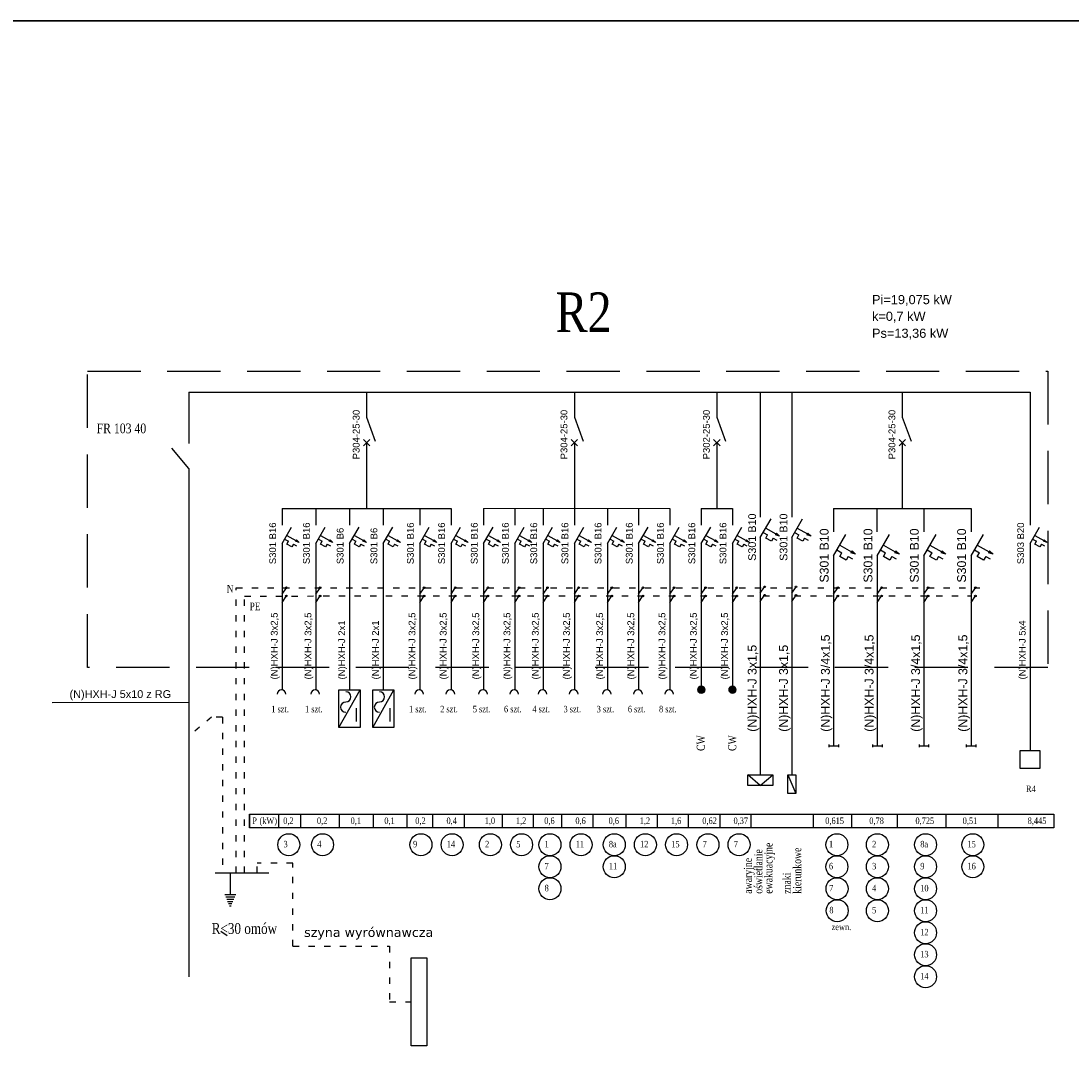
# Model space of a CAD drawing. Header units: millimetres. Extents: x -16803 to -7085, y -9068 to 2537.
# Tile 7 of 33: x -11174 to -9171, y -4639 to -2671. Entities that reach past the tile are written whole.
import ezdxf

# ---------------------------------------------------------------- set-up
doc = ezdxf.new("R2010")
doc.units = ezdxf.units.MM
doc.header["$MEASUREMENT"] = 0
doc.linetypes.add('ACAD_ISO03W100', pattern=[30, 12, -18])
doc.linetypes.add('DASHED', pattern=[19.05, 12.7, -6.35])
doc.layers.add('elektryka', color=255, linetype='Continuous', lineweight=35)
doc.styles.add('ROMANS', font='times.ttf', dxfattribs={"height": 12})
doc.styles.get("Standard").update_dxf_attribs({"font": 'arial.ttf'})
doc.styles.add('styl1', font='arial.ttf')

msp = doc.modelspace()

# ---------------------------------------------------------------- hatches: boundary and pattern name
at = {"lineweight": -3}
for points in [[(-9726.5, -3653.8), (-9732.6, -3648.3), (-9734.4, -3651.5)], [(-9666.6, -3653.8), (-9672.7, -3648.3), (-9674.5, -3651.5)]]:
    msp.add_hatch(color=256, dxfattribs=at).paths.add_polyline_path(points)
at = {"layer": 'elektryka', "lineweight": -3}
for points in [[(-10643.6, -3665.9), (-10648.9, -3661), (-10650.5, -3663.8)], [(-10579.2, -3665.9), (-10584.5, -3661), (-10586.1, -3663.8)], [(-10514.8, -3665.9), (-10520.1, -3661), (-10521.7, -3663.8)], [(-10450.4, -3665.9), (-10455.7, -3661), (-10457.3, -3663.8)], [(-10380.7, -3665.9), (-10386, -3661), (-10387.6, -3663.8)], [(-10321.2, -3665.9), (-10326.5, -3661), (-10328.1, -3663.8)], [(-10259, -3665.9), (-10264.3, -3661), (-10265.9, -3663.8)], [(-10199.5, -3665.9), (-10204.8, -3661), (-10206.4, -3663.8)], [(-10145.4, -3665.9), (-10150.7, -3661), (-10152.3, -3663.8)], [(-10085.9, -3665.9), (-10091.2, -3661), (-10092.8, -3663.8)], [(-10022.6, -3665.9), (-10027.9, -3661), (-10029.5, -3663.8)], [(-9963.1, -3665.9), (-9968.4, -3661), (-9970, -3663.8)], [(-9903.7, -3665.9), (-9909, -3661), (-9910.6, -3663.8)], [(-9843.7, -3665.9), (-9849, -3661), (-9850.6, -3663.8)], [(-9784.2, -3665.9), (-9789.5, -3661), (-9791.1, -3663.8)], [(-9216.1, -3665.9), (-9221.4, -3661), (-9223, -3663.8)], [(-9581.5, -3688.5), (-9588.4, -3682.1), (-9590.4, -3685.8)], [(-9498.1, -3688.5), (-9505, -3682.1), (-9507, -3685.8)], [(-9409.2, -3688.5), (-9416.1, -3682.1), (-9418.2, -3685.8)], [(-9319, -3688.5), (-9325.9, -3682.1), (-9327.9, -3685.8)], [(-10666.3, -3752.5, 1), (-10669.4, -3752.5, 1)], [(-10666.3, -3768.2, 1), (-10669.4, -3768.2, 1)], [(-10601.9, -3752.5, 1), (-10605, -3752.5, 1)], [(-10601.9, -3768.2, 1), (-10605, -3768.2, 1)], [(-10403.4, -3752.5, 1), (-10406.5, -3752.5, 1)], [(-10403.4, -3768.2, 1), (-10406.5, -3768.2, 1)], [(-10343.9, -3752.5, 1), (-10347, -3752.5, 1)], [(-10343.9, -3768.2, 1), (-10347, -3768.2, 1)], [(-10281.6, -3752.5, 1), (-10284.8, -3752.5, 1)], [(-10281.6, -3768.2, 1), (-10284.8, -3768.2, 1)], [(-10222.2, -3752.5, 1), (-10225.3, -3752.5, 1)], [(-10222.2, -3768.2, 1), (-10225.3, -3768.2, 1)], [(-10168, -3752.5, 1), (-10171.2, -3752.5, 1)], [(-10168, -3768.2, 1), (-10171.2, -3768.2, 1)], [(-10108.6, -3752.5, 1), (-10111.7, -3752.5, 1)], [(-10108.6, -3768.2, 1), (-10111.7, -3768.2, 1)], [(-10045.3, -3752.5, 1), (-10048.4, -3752.5, 1)], [(-10045.3, -3768.2, 1), (-10048.4, -3768.2, 1)], [(-9985.8, -3752.5, 1), (-9988.9, -3752.5, 1)], [(-9985.8, -3768.2, 1), (-9988.9, -3768.2, 1)], [(-9926.3, -3752.5, 1), (-9929.5, -3752.5, 1)], [(-9926.3, -3768.2, 1), (-9929.5, -3768.2, 1)], [(-9866.4, -3752.5, 1), (-9869.5, -3752.5, 1)], [(-9866.4, -3768.2, 1), (-9869.5, -3768.2, 1)], [(-9806.9, -3752.5, 1), (-9810, -3752.5, 1)], [(-9806.9, -3768.2, 1), (-9810, -3768.2, 1)], [(-9753.7, -3750.8, 1), (-9756.8, -3750.8, 1)], [(-9753.7, -3766.7, 1), (-9756.8, -3766.7, 1)], [(-9693.8, -3750.8, 1), (-9696.9, -3750.8, 1)], [(-9693.8, -3766.7, 1), (-9696.9, -3766.7, 1)], [(-9613.9, -3752.5, 1), (-9617, -3752.5, 1)], [(-9613.9, -3768.2, 1), (-9617, -3768.2, 1)], [(-9530.5, -3752.5, 1), (-9533.6, -3752.5, 1)], [(-9530.5, -3768.2, 1), (-9533.6, -3768.2, 1)], [(-9441.6, -3752.5, 1), (-9444.8, -3752.5, 1)], [(-9441.6, -3768.2, 1), (-9444.8, -3768.2, 1)], [(-9351.4, -3752.5, 1), (-9354.5, -3752.5, 1)], [(-9351.4, -3768.2, 1), (-9354.5, -3768.2, 1)]]:
    msp.add_hatch(color=256, dxfattribs=at).paths.add_polyline_path(points)
at = {"layer": 'elektryka', "transparency": 33554687}
h = msp.add_hatch(dxfattribs=at)
h.set_pattern_fill('ANSI31', color=256, scale=1.5)
h.set_pattern_definition([(45, (36730.75574, 10102.45154), (-0.1325825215, 0.1325825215), [])])
h.paths.add_polyline_path([(-9869.7, -3947.2, 1), (-9882.6, -3947.2, 1)])
h = msp.add_hatch(dxfattribs=at)
h.set_pattern_fill('ANSI31', color=256, scale=1.5)
h.set_pattern_definition([(45, (36790.2352, 10102.45154), (-0.1325825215, 0.1325825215), [])])
h.paths.add_polyline_path([(-9810.2, -3947.2, 1), (-9823.1, -3947.2, 1)])

# ---------------------------------------------------------------- linework, layer by layer
at = {"lineweight": -3}
for p, q in [((-9763.4, -3379.1), (-9763.4, -3617.9)), ((-9703.5, -3379.1), (-9703.5, -3617.9)), ((-9763.4, -3656.5), (-9742.9, -3620.7)), ((-9703.5, -3656.5), (-9683, -3620.7)), ((-9757.9, -3646.8), (-9749.7, -3651.5)), ((-9753.2, -3638.6), (-9733.5, -3649.9)), ((-9698, -3646.8), (-9689.8, -3651.5)), ((-9693.3, -3638.6), (-9673.6, -3649.9)), ((-9763.4, -3656.5), (-9763.4, -4109.8)), ((-9739, -3657.6), (-9731.8, -3661.7)), ((-9732.6, -3648.3), (-9734.4, -3651.5)), ((-9726.5, -3653.8), (-9734.4, -3651.5)), ((-9726.5, -3653.8), (-9732.6, -3648.3)), ((-9703.5, -3656.5), (-9703.5, -4109.8)), ((-9679, -3657.6), (-9671.9, -3661.7)), ((-9672.7, -3648.3), (-9674.5, -3651.5)), ((-9666.6, -3653.8), (-9674.5, -3651.5)), ((-9666.6, -3653.8), (-9672.7, -3648.3))]:
    msp.add_line(p, q, dxfattribs=at)
for points in [[(-9739, -3657.6), (-9742.4, -3663.7), (-9753.2, -3657.6), (-9749.7, -3651.5)], [(-9679, -3657.6), (-9682.5, -3663.7), (-9693.2, -3657.6), (-9689.8, -3651.5)]]:
    msp.add_lwpolyline(points, dxfattribs=at)
at = {"layer": 'elektryka', "lineweight": -3}
for p, q in [((-10854.3, -3379.1), (-9248.6, -3379.1)), ((-10854.3, -3379.1), (-10854.3, -3477.4)), ((-10514.9, -3379.1), (-10514.9, -3426.8)), ((-10118.3, -3379.1), (-10118.3, -3426.8)), ((-9846.4, -3379.1), (-9846.4, -3426.8)), ((-9492.4, -3379.1), (-9492.4, -3426.8)), ((-9248.6, -3379.1), (-9248.6, -3426.8)), ((-10514.9, -3426.8), (-10498.3, -3472.9)), ((-10118.3, -3426.8), (-10101.8, -3472.9)), ((-9846.4, -3426.8), (-9829.8, -3472.9)), ((-9492.4, -3426.8), (-9475.8, -3472.9)), ((-9248.6, -3426.8), (-9248.6, -3601.1)), ((-10854.3, -3525), (-10886.8, -3486.2)), ((-10521, -3469.6), (-10508.7, -3481.9)), ((-10508.7, -3469.6), (-10521, -3481.9)), ((-10514.9, -3475.7), (-10514.9, -3601.1)), ((-10124.5, -3469.6), (-10112.2, -3481.9)), ((-10112.1, -3469.6), (-10124.5, -3481.9)), ((-10118.3, -3475.7), (-10118.3, -3601.1)), ((-9840.2, -3469.6), (-9852.6, -3481.9)), ((-9852.5, -3469.6), (-9840.2, -3481.9)), ((-9846.4, -3475.7), (-9846.4, -3601.1)), ((-9486.2, -3469.6), (-9498.6, -3481.9)), ((-9498.5, -3469.6), (-9486.2, -3481.9)), ((-9492.4, -3475.7), (-9492.4, -3601.1)), ((-10854.3, -3525), (-10854.3, -4495.2)), ((-10676, -3601.1), (-10353.7, -3601.1)), ((-10676, -3601.1), (-10676, -3633)), ((-10611.7, -3601.1), (-10611.7, -3633)), ((-10547.3, -3601.1), (-10547.3, -3633)), ((-10482.9, -3601.1), (-10482.9, -3633)), ((-10413.1, -3601.1), (-10413.1, -3633)), ((-10353.7, -3601.1), (-10353.7, -3633)), ((-10291.4, -3601.1), (-10291.4, -3633)), ((-10231.9, -3601.1), (-10231.9, -3633)), ((-10177.8, -3601.1), (-10177.8, -3633)), ((-10118.3, -3601.1), (-10118.3, -3633)), ((-10055, -3601.1), (-10055, -3633)), ((-9995.6, -3601.1), (-9995.6, -3633)), ((-9936.1, -3601.1), (-9936.1, -3633)), ((-9876.1, -3601.1), (-9876.1, -3633)), ((-9876.1, -3601.1), (-9816.6, -3601.1)), ((-9816.6, -3601.1), (-9816.6, -3633)), ((-9623.6, -3601.1), (-9361.1, -3601.1)), ((-9623.6, -3601.1), (-9623.6, -3645.7)), ((-9540.2, -3645.7), (-9540.2, -3601.1)), ((-9451.4, -3601.1), (-9451.4, -3645.7)), ((-9361.1, -3601.1), (-9361.1, -3645.7)), ((-9248.6, -3601.1), (-9248.6, -3633)), ((-10676, -3668.2), (-10658, -3636.7)), ((-10611.7, -3668.2), (-10593.6, -3636.7)), ((-10547.3, -3668.2), (-10529.2, -3636.7)), ((-10482.9, -3668.2), (-10464.8, -3636.7)), ((-10413.1, -3668.2), (-10395.1, -3636.7)), ((-10353.7, -3668.2), (-10335.7, -3636.7)), ((-10291.4, -3668.2), (-10273.4, -3636.7)), ((-10231.9, -3668.2), (-10213.9, -3636.7)), ((-10177.8, -3668.2), (-10159.8, -3636.7)), ((-10118.3, -3668.2), (-10100.3, -3636.7)), ((-10055, -3668.2), (-10037, -3636.7)), ((-9995.6, -3668.2), (-9977.6, -3636.7)), ((-9936.1, -3668.2), (-9918.1, -3636.7)), ((-9876.1, -3668.2), (-9858.1, -3636.7)), ((-9816.6, -3668.2), (-9798.6, -3636.7)), ((-9248.6, -3668.2), (-9230.6, -3636.7)), ((-10671.2, -3659.7), (-10663.9, -3663.8)), ((-10667, -3652.5), (-10649.7, -3662.4)), ((-10648.9, -3661), (-10650.5, -3663.8)), ((-10643.6, -3665.9), (-10650.5, -3663.8)), ((-10643.6, -3665.9), (-10648.9, -3661)), ((-10606.8, -3659.7), (-10599.5, -3663.8)), ((-10602.6, -3652.5), (-10585.3, -3662.4)), ((-10584.5, -3661), (-10586.1, -3663.8)), ((-10579.2, -3665.9), (-10586.1, -3663.8)), ((-10579.2, -3665.9), (-10584.5, -3661)), ((-10542.4, -3659.7), (-10535.1, -3663.8)), ((-10538.2, -3652.5), (-10520.9, -3662.4)), ((-10520.1, -3661), (-10521.7, -3663.8)), ((-10514.8, -3665.9), (-10521.7, -3663.8)), ((-10514.8, -3665.9), (-10520.1, -3661)), ((-10478, -3659.7), (-10470.8, -3663.8)), ((-10473.8, -3652.5), (-10456.5, -3662.4)), ((-10455.7, -3661), (-10457.3, -3663.8)), ((-10450.4, -3665.9), (-10457.3, -3663.8)), ((-10450.4, -3665.9), (-10455.7, -3661)), ((-10408.3, -3659.7), (-10401, -3663.8)), ((-10404.1, -3652.5), (-10386.8, -3662.4)), ((-10386, -3661), (-10387.6, -3663.8)), ((-10380.7, -3665.9), (-10387.6, -3663.8)), ((-10380.7, -3665.9), (-10386, -3661)), ((-10348.8, -3659.7), (-10341.6, -3663.8)), ((-10344.7, -3652.5), (-10327.3, -3662.4)), ((-10326.5, -3661), (-10328.1, -3663.8)), ((-10321.2, -3665.9), (-10328.1, -3663.8)), ((-10321.2, -3665.9), (-10326.5, -3661)), ((-10286.5, -3659.7), (-10279.3, -3663.8)), ((-10282.4, -3652.5), (-10265.1, -3662.4)), ((-10264.3, -3661), (-10265.9, -3663.8)), ((-10259, -3665.9), (-10265.9, -3663.8)), ((-10259, -3665.9), (-10264.3, -3661)), ((-10227, -3659.7), (-10219.8, -3663.8)), ((-10222.9, -3652.5), (-10205.6, -3662.4)), ((-10204.8, -3661), (-10206.4, -3663.8)), ((-10199.5, -3665.9), (-10206.4, -3663.8)), ((-10199.5, -3665.9), (-10204.8, -3661)), ((-10172.9, -3659.7), (-10165.7, -3663.8)), ((-10168.8, -3652.5), (-10151.5, -3662.4)), ((-10150.7, -3661), (-10152.3, -3663.8)), ((-10145.4, -3665.9), (-10152.3, -3663.8)), ((-10145.4, -3665.9), (-10150.7, -3661)), ((-10113.4, -3659.7), (-10106.2, -3663.8)), ((-10109.3, -3652.5), (-10092, -3662.4)), ((-10091.2, -3661), (-10092.8, -3663.8)), ((-10085.9, -3665.9), (-10092.8, -3663.8)), ((-10085.9, -3665.9), (-10091.2, -3661)), ((-10050.2, -3659.7), (-10042.9, -3663.8)), ((-10046, -3652.5), (-10028.7, -3662.4)), ((-10027.9, -3661), (-10029.5, -3663.8)), ((-10022.6, -3665.9), (-10029.5, -3663.8)), ((-10022.6, -3665.9), (-10027.9, -3661)), ((-9990.7, -3659.7), (-9983.5, -3663.8)), ((-9986.6, -3652.5), (-9969.2, -3662.4)), ((-9968.4, -3661), (-9970, -3663.8)), ((-9963.1, -3665.9), (-9970, -3663.8)), ((-9963.1, -3665.9), (-9968.4, -3661)), ((-9931.2, -3659.7), (-9924, -3663.8)), ((-9927.1, -3652.5), (-9909.8, -3662.4)), ((-9909, -3661), (-9910.6, -3663.8)), ((-9903.7, -3665.9), (-9910.6, -3663.8)), ((-9903.7, -3665.9), (-9909, -3661)), ((-9871.2, -3659.7), (-9864, -3663.8)), ((-9867.1, -3652.5), (-9849.8, -3662.4)), ((-9849, -3661), (-9850.6, -3663.8)), ((-9843.7, -3665.9), (-9850.6, -3663.8)), ((-9843.7, -3665.9), (-9849, -3661)), ((-9811.8, -3659.7), (-9804.5, -3663.8)), ((-9807.6, -3652.5), (-9790.3, -3662.4)), ((-9789.5, -3661), (-9791.1, -3663.8)), ((-9784.2, -3665.9), (-9791.1, -3663.8)), ((-9784.2, -3665.9), (-9789.5, -3661)), ((-9623.6, -3691.6), (-9600.2, -3650.6)), ((-9540.2, -3691.6), (-9516.8, -3650.6)), ((-9451.4, -3691.6), (-9428, -3650.6)), ((-9361.1, -3691.6), (-9337.7, -3650.6)), ((-9243.7, -3659.7), (-9236.5, -3663.8)), ((-9239.6, -3652.5), (-9222.2, -3662.4)), ((-9221.4, -3661), (-9223, -3663.8)), ((-9216.1, -3665.9), (-9223, -3663.8)), ((-9216.1, -3665.9), (-9221.4, -3661)), ((-10676, -3668.2), (-10676, -3947.2)), ((-10654.5, -3669.2), (-10648.3, -3672.8)), ((-10611.7, -3668.2), (-10611.7, -3947.2)), ((-10590.1, -3669.2), (-10583.9, -3672.8)), ((-10547.3, -3668.2), (-10547.3, -3947.2)), ((-10525.7, -3669.2), (-10519.5, -3672.8)), ((-10482.9, -3668.2), (-10482.9, -3947.2)), ((-10461.3, -3669.2), (-10455.1, -3672.8)), ((-10413.1, -3668.2), (-10413.1, -3947.2)), ((-10391.6, -3669.2), (-10385.4, -3672.8)), ((-10353.7, -3668.2), (-10353.7, -3947.2)), ((-10332.2, -3669.2), (-10325.9, -3672.8)), ((-10291.4, -3668.2), (-10291.4, -3947.2)), ((-10269.9, -3669.2), (-10263.6, -3672.8)), ((-10231.9, -3668.2), (-10231.9, -3947.2)), ((-10210.4, -3669.2), (-10204.1, -3672.8)), ((-10177.8, -3668.2), (-10177.8, -3947.2)), ((-10156.3, -3669.2), (-10150, -3672.8)), ((-10118.3, -3668.2), (-10118.3, -3947.2)), ((-10096.8, -3669.2), (-10090.5, -3672.8)), ((-10055, -3668.2), (-10055, -3947.2)), ((-10033.5, -3669.2), (-10027.3, -3672.8)), ((-9995.6, -3668.2), (-9995.6, -3947.2)), ((-9974, -3669.2), (-9967.8, -3672.8)), ((-9936.1, -3668.2), (-9936.1, -3947.2)), ((-9914.6, -3669.2), (-9908.3, -3672.8)), ((-9876.1, -3668.2), (-9876.1, -3947.2)), ((-9854.6, -3669.2), (-9848.3, -3672.8)), ((-9816.6, -3668.2), (-9816.6, -3947.2)), ((-9795.1, -3669.2), (-9788.9, -3672.8)), ((-9617.3, -3680.4), (-9607.9, -3685.8)), ((-9611.9, -3671.1), (-9589.4, -3684)), ((-9588.4, -3682.1), (-9590.4, -3685.8)), ((-9581.5, -3688.5), (-9590.4, -3685.8)), ((-9581.5, -3688.5), (-9588.4, -3682.1)), ((-9533.9, -3680.4), (-9524.5, -3685.8)), ((-9528.5, -3671.1), (-9506, -3684)), ((-9505, -3682.1), (-9507, -3685.8)), ((-9498.1, -3688.5), (-9507, -3685.8)), ((-9498.1, -3688.5), (-9505, -3682.1)), ((-9445, -3680.4), (-9435.7, -3685.8)), ((-9439.7, -3671.1), (-9417.2, -3684)), ((-9416.1, -3682.1), (-9418.2, -3685.8)), ((-9409.2, -3688.5), (-9418.2, -3685.8)), ((-9409.2, -3688.5), (-9416.1, -3682.1)), ((-9354.8, -3680.4), (-9345.4, -3685.8)), ((-9349.4, -3671.1), (-9326.9, -3684)), ((-9325.9, -3682.1), (-9327.9, -3685.8)), ((-9319, -3688.5), (-9327.9, -3685.8)), ((-9319, -3688.5), (-9325.9, -3682.1)), ((-9248.6, -3668.2), (-9248.6, -4063.4)), ((-9227.1, -3669.2), (-9220.8, -3672.8)), ((-9623.6, -3691.6), (-9623.6, -4054.2)), ((-9595.7, -3692.8), (-9587.5, -3697.5)), ((-9540.2, -3691.6), (-9540.2, -4054.2)), ((-9512.3, -3692.8), (-9504.1, -3697.5)), ((-9451.4, -3691.6), (-9451.4, -4054.2)), ((-9423.4, -3692.8), (-9415.3, -3697.5)), ((-9361.1, -3691.6), (-9361.1, -4054.2)), ((-9333.2, -3692.8), (-9325, -3697.5)), ((-10676, -3764.7), (-10667.9, -3752.5)), ((-10611.7, -3764.7), (-10603.5, -3752.5)), ((-10413.1, -3764.7), (-10405, -3752.5)), ((-10353.7, -3764.7), (-10345.5, -3752.5)), ((-10291.4, -3764.7), (-10283.2, -3752.5)), ((-10231.9, -3764.7), (-10223.7, -3752.5)), ((-10177.8, -3764.7), (-10169.6, -3752.5)), ((-10118.3, -3764.7), (-10110.1, -3752.5)), ((-10055, -3764.7), (-10046.9, -3752.5)), ((-9995.6, -3764.7), (-9987.4, -3752.5)), ((-9936.1, -3764.7), (-9927.9, -3752.5)), ((-9876.1, -3764.7), (-9867.9, -3752.5)), ((-9816.6, -3764.7), (-9808.5, -3752.5)), ((-9763.4, -3763), (-9755.2, -3750.8)), ((-9763.4, -3778.9), (-9755.2, -3766.7)), ((-9703.5, -3763), (-9695.3, -3750.8)), ((-9703.5, -3778.9), (-9695.3, -3766.7)), ((-9623.6, -3764.7), (-9615.4, -3752.5)), ((-9540.2, -3764.7), (-9532, -3752.5)), ((-9451.4, -3764.7), (-9443.2, -3752.5)), ((-9361.1, -3764.7), (-9352.9, -3752.5)), ((-10676, -3780.4), (-10667.9, -3768.2)), ((-10611.7, -3780.4), (-10603.5, -3768.2)), ((-10413.1, -3780.4), (-10405, -3768.2)), ((-10353.7, -3780.4), (-10345.5, -3768.2)), ((-10291.4, -3780.4), (-10283.2, -3768.2)), ((-10231.9, -3780.4), (-10223.7, -3768.2)), ((-10177.8, -3780.4), (-10169.6, -3768.2)), ((-10118.3, -3780.4), (-10110.1, -3768.2)), ((-10055, -3780.4), (-10046.9, -3768.2)), ((-9995.6, -3780.4), (-9987.4, -3768.2)), ((-9936.1, -3780.4), (-9927.9, -3768.2)), ((-9876.1, -3780.4), (-9867.9, -3768.2)), ((-9816.6, -3780.4), (-9808.5, -3768.2)), ((-9623.6, -3780.4), (-9615.4, -3768.2)), ((-9540.2, -3780.4), (-9532, -3768.2)), ((-9451.4, -3780.4), (-9443.2, -3768.2)), ((-9361.1, -3780.4), (-9352.9, -3768.2)), ((-9632.8, -4051.7), (-9632.8, -4056.7)), ((-9632.8, -4054.2), (-9614.5, -4054.2)), ((-9614.5, -4051.7), (-9614.5, -4056.7)), ((-9549.4, -4051.7), (-9549.4, -4056.7)), ((-9549.4, -4054.2), (-9531.1, -4054.2)), ((-9531.1, -4051.7), (-9531.1, -4056.7)), ((-9460.5, -4051.7), (-9460.5, -4056.7)), ((-9460.5, -4054.2), (-9442.2, -4054.2)), ((-9442.2, -4051.7), (-9442.2, -4056.7)), ((-9370.3, -4051.7), (-9370.3, -4056.7)), ((-9370.3, -4054.2), (-9352, -4054.2)), ((-9352, -4051.7), (-9352, -4056.7)), ((-9763.4, -4130), (-9787.3, -4109.8)), ((-9763.4, -4130), (-9739.6, -4109.8)), ((-9711.2, -4109.8), (-9695.8, -4145.2)), ((-10738.3, -4184.9), (-10738.3, -4210.6)), ((-10682.9, -4184.9), (-10682.9, -4210.6)), ((-10640.9, -4184.9), (-10640.9, -4210.6)), ((-10566.9, -4184.9), (-10566.9, -4210.6)), ((-10502.5, -4184.9), (-10502.5, -4210.6)), ((-10438.1, -4184.9), (-10438.1, -4210.6)), ((-10388.8, -4184.9), (-10388.8, -4210.6)), ((-10328.6, -4184.9), (-10328.6, -4210.6)), ((-10256.3, -4184.9), (-10256.3, -4210.6)), ((-10196.8, -4184.9), (-10196.8, -4210.6)), ((-10142.6, -4184.9), (-10142.6, -4210.6)), ((-10083.2, -4184.9), (-10083.2, -4210.6)), ((-10019.9, -4184.9), (-10019.9, -4210.6)), ((-9960.4, -4184.9), (-9960.4, -4210.6)), ((-9900.9, -4184.9), (-9900.9, -4210.6)), ((-9841, -4184.9), (-9841, -4210.6)), ((-9781.5, -4184.9), (-9781.5, -4210.6)), ((-9662.7, -4184.9), (-9662.7, -4210.6)), ((-9662.7, -4184.9), (-9662.7, -4210.6)), ((-9589.6, -4184.9), (-9589.6, -4210.6)), ((-9502, -4184.9), (-9502, -4210.6)), ((-9409.6, -4184.9), (-9409.6, -4210.6)), ((-9309.9, -4184.9), (-9309.9, -4210.6)), ((-9203.3, -4184.9), (-9203.3, -4210.6)), ((-10803.6, -4296.9), (-10701.1, -4296.9)), ((-10774.9, -4296.9), (-10774.9, -4338)), ((-10785.4, -4338), (-10764.4, -4338)), ((-10783.6, -4342.4), (-10766.2, -4342.4)), ((-10781.8, -4346.8), (-10768, -4346.8)), ((-10780, -4351.2), (-10769.9, -4351.2)), ((-10778.1, -4355.6), (-10771.7, -4355.6)), ((-10776.3, -4360), (-10773.5, -4360)), ((-10792.9, -4408.1), (-10780.7, -4416.4))]:
    msp.add_line(p, q, dxfattribs=at)
at = {"layer": 'elektryka', "lineweight": 9}
msp.add_line((-10291.4, -3601.1), (-9936.1, -3601.1), dxfattribs=at)
at = {"layer": 'elektryka', "linetype": 'ACAD_ISO03W100', "lineweight": -3}
for p, q in [((-10763.9, -4296.9), (-10763.9, -3752.5)), ((-10763.9, -3752.5), (-9344.5, -3752.5)), ((-10747.9, -3768.3), (-9361.1, -3768.2)), ((-10747.9, -4296.9), (-10747.9, -3768.3)), ((-10810.5, -3999.4), (-10854.3, -4036.3)), ((-10789.9, -3999.4), (-10810.5, -3999.4)), ((-10789.9, -3999.4), (-10789.9, -4296.9)), ((-10723.9, -4296.9), (-10723.9, -4278.3)), ((-10655.8, -4278.3), (-10723.9, -4278.3)), ((-10655.8, -4436.7), (-10655.8, -4278.3)), ((-10655.8, -4436.7), (-10470.8, -4436.7)), ((-10470.8, -4436.7), (-10470.8, -4543.2)), ((-10470.8, -4543.2), (-10429.6, -4543.2))]:
    msp.add_line(p, q, dxfattribs=at)
at = {"layer": 'elektryka', "lineweight": -3, "ltscale": 2}
for p, q in [((-10567.5, -4019.6), (-10527, -3947.2)), ((-10503.1, -4019.6), (-10462.6, -3947.2)), ((-10534.8, -3982.1), (-10534.8, -4007.7)), ((-10470.4, -3982.1), (-10470.4, -4007.7))]:
    msp.add_line(p, q, dxfattribs=at)
at = {"layer": 'elektryka', "lineweight": -3, "ltscale": 0.1}
msp.add_line((-11115.2, -3971.4), (-10854.3, -3970.8), dxfattribs=at)
at = {"layer": 'elektryka'}
msp.add_lwpolyline([(-7897.1, -2670.6), (-7897.1, -5640.6), (-12097.1, -5640.6), (-12097.1, -2670.6)], close=True, dxfattribs=at)
at = {"layer": 'elektryka', "linetype": 'DASHED', "lineweight": -3, "ltscale": 8}
msp.add_lwpolyline([(-11047.5, -3339), (-9214.7, -3339), (-9214.7, -3904.5), (-11047.5, -3904.5)], close=True, dxfattribs=at)
at = {"layer": 'elektryka', "lineweight": -3}
for points in [[(-10654.5, -3669.2), (-10657.6, -3674.5), (-10667, -3669.2), (-10663.9, -3663.8)], [(-10590.1, -3669.2), (-10593.2, -3674.5), (-10602.6, -3669.2), (-10599.5, -3663.8)], [(-10525.7, -3669.2), (-10528.8, -3674.5), (-10538.2, -3669.2), (-10535.1, -3663.8)], [(-10461.3, -3669.2), (-10464.4, -3674.5), (-10473.8, -3669.2), (-10470.8, -3663.8)], [(-10391.6, -3669.2), (-10394.7, -3674.5), (-10404.1, -3669.2), (-10401, -3663.8)], [(-10332.2, -3669.2), (-10335.2, -3674.5), (-10344.6, -3669.2), (-10341.6, -3663.8)], [(-10269.9, -3669.2), (-10273, -3674.5), (-10282.4, -3669.2), (-10279.3, -3663.8)], [(-10210.4, -3669.2), (-10213.5, -3674.5), (-10222.9, -3669.2), (-10219.8, -3663.8)], [(-10156.3, -3669.2), (-10159.3, -3674.5), (-10168.8, -3669.2), (-10165.7, -3663.8)], [(-10096.8, -3669.2), (-10099.9, -3674.5), (-10109.3, -3669.2), (-10106.2, -3663.8)], [(-10033.5, -3669.2), (-10036.6, -3674.5), (-10046, -3669.2), (-10042.9, -3663.8)], [(-9974, -3669.2), (-9977.1, -3674.5), (-9986.5, -3669.2), (-9983.5, -3663.8)], [(-9914.6, -3669.2), (-9917.6, -3674.5), (-9927, -3669.2), (-9924, -3663.8)], [(-9854.6, -3669.2), (-9857.7, -3674.5), (-9867.1, -3669.2), (-9864, -3663.8)], [(-9795.1, -3669.2), (-9798.2, -3674.5), (-9807.6, -3669.2), (-9804.5, -3663.8)], [(-9227.1, -3669.2), (-9230.1, -3674.5), (-9239.5, -3669.2), (-9236.5, -3663.8)], [(-9595.7, -3692.8), (-9599.6, -3699.8), (-9611.9, -3692.8), (-9607.9, -3685.8)], [(-9512.3, -3692.8), (-9516.2, -3699.8), (-9528.5, -3692.8), (-9524.5, -3685.8)], [(-9423.4, -3692.8), (-9427.4, -3699.8), (-9439.6, -3692.8), (-9435.7, -3685.8)], [(-9333.2, -3692.8), (-9337.2, -3699.8), (-9349.4, -3692.8), (-9345.4, -3685.8)]]:
    msp.add_lwpolyline(points, dxfattribs=at)
at = {"layer": 'elektryka', "lineweight": -3, "ltscale": 2}
for points in [[(-10567.5, -3947.2), (-10527, -3947.2), (-10527.1, -4019.6), (-10567.5, -4019.6)], [(-10503.1, -3947.2), (-10462.6, -3947.2), (-10462.7, -4019.6), (-10503.1, -4019.6)]]:
    msp.add_lwpolyline(points, close=True, dxfattribs=at)
at = {"layer": 'elektryka', "lineweight": -3}
for points in [[(-9267.3, -4063.4), (-9229.9, -4063.4), (-9229.9, -4097.6), (-9267.3, -4097.6)], [(-9787.3, -4109.8), (-9739.6, -4109.8), (-9739.6, -4130), (-9787.3, -4130)], [(-9711.2, -4109.8), (-9695.8, -4109.8), (-9695.8, -4145.2), (-9711.2, -4145.2)], [(-10738.3, -4184.9), (-9203.3, -4184.9), (-9203.3, -4210.6), (-10738.3, -4210.6)], [(-10429.6, -4459.3), (-10400.1, -4459.3), (-10400.1, -4627), (-10429.6, -4627)]]:
    msp.add_lwpolyline(points, close=True, dxfattribs=at)
for centre, radius in [((-10667.9, -3752.5), 1.56), ((-10667.9, -3768.2), 1.56), ((-10603.5, -3752.5), 1.56), ((-10603.5, -3768.2), 1.56), ((-10405, -3752.5), 1.56), ((-10405, -3768.2), 1.56), ((-10345.5, -3752.5), 1.56), ((-10345.5, -3768.2), 1.56), ((-10283.2, -3752.5), 1.56), ((-10283.2, -3768.2), 1.56), ((-10223.7, -3752.5), 1.56), ((-10223.7, -3768.2), 1.56), ((-10169.6, -3752.5), 1.56), ((-10169.6, -3768.2), 1.56), ((-10110.1, -3752.5), 1.56), ((-10110.1, -3768.2), 1.56), ((-10046.9, -3752.5), 1.56), ((-10046.9, -3768.2), 1.56), ((-9987.4, -3752.5), 1.56), ((-9987.4, -3768.2), 1.56), ((-9927.9, -3752.5), 1.56), ((-9927.9, -3768.2), 1.56), ((-9867.9, -3752.5), 1.56), ((-9867.9, -3768.2), 1.56), ((-9808.5, -3752.5), 1.56), ((-9808.5, -3768.2), 1.56), ((-9755.2, -3750.8), 1.56), ((-9755.2, -3766.7), 1.56), ((-9695.3, -3750.8), 1.56), ((-9695.3, -3766.7), 1.56), ((-9615.4, -3752.5), 1.56), ((-9615.4, -3768.2), 1.56), ((-9532, -3752.5), 1.56), ((-9532, -3768.2), 1.56), ((-9443.2, -3752.5), 1.56), ((-9443.2, -3768.2), 1.56), ((-9352.9, -3752.5), 1.56), ((-9352.9, -3768.2), 1.56), ((-10663.3, -4243), 21), ((-10598.9, -4243), 21), ((-10411.1, -4243), 21), ((-10351.6, -4243), 21), ((-10278.6, -4243), 21), ((-10219.1, -4243), 21), ((-10165, -4243), 21), ((-10105.5, -4243), 21), ((-10042.2, -4243), 21), ((-9982.8, -4243), 21), ((-9923.3, -4243), 21), ((-9863.3, -4243), 21), ((-9803.9, -4243), 21), ((-9617.3, -4243), 21), ((-9540, -4243), 21), ((-9448.1, -4243), 21), ((-9357.9, -4243), 21), ((-10165, -4285), 21), ((-10042.2, -4285), 21), ((-9617.3, -4285), 21), ((-9540, -4285), 21), ((-9448.1, -4285), 21), ((-9357.9, -4285), 21), ((-10165, -4327), 21), ((-9617, -4327), 21), ((-9540, -4327), 21), ((-9448.1, -4327), 21), ((-9616.7, -4369), 21), ((-9540, -4369), 21), ((-9448.1, -4369), 21), ((-9448.1, -4411), 21), ((-9448.1, -4453), 21), ((-9448.1, -4495), 21)]:
    msp.add_circle(centre, radius, dxfattribs=at)
at = {"layer": 'elektryka'}
for centre in [(-9876.1, -3947.2), (-9816.6, -3947.2)]:
    msp.add_circle(centre, 6.47, dxfattribs=at)
at = {"layer": 'elektryka', "lineweight": -3}
for centre, radius, start, end in [((-10677.3, -3955.6), 8.4, 0, 180), ((-10612.9, -3955.6), 8.4, 0, 180), ((-10414.4, -3955.6), 8.4, 0, 180), ((-10355, -3955.6), 8.4, 0, 180), ((-10292.7, -3955.6), 8.4, 0, 180), ((-10233.2, -3955.6), 8.4, 0, 180), ((-10179.1, -3955.6), 8.4, 0, 180), ((-10119.6, -3955.6), 8.4, 0, 180), ((-10056.3, -3955.6), 8.4, 0, 180), ((-9996.9, -3955.6), 8.4, 0, 180), ((-9937.4, -3955.6), 8.4, 0, 180), ((-10554.7, -3960.8), 9.84, 269.9803, 89.9803), ((-10490.3, -3960.8), 9.84, 269.9803, 89.9803), ((-10554.7, -3980.5), 9.84, 89.9803, 269.9803), ((-10490.3, -3980.5), 9.84, 89.9803, 269.9803)]:
    msp.add_arc(centre, radius, start, end, dxfattribs=at)

# ---------------------------------------------------------------- texts
at = {"lineweight": -3}
for p in [(-9771.7, -3701.2), (-9711.8, -3701.2)]:
    msp.add_text('S301 B10', height=14.74, rotation=90, dxfattribs=at).set_placement(p)
at = {"lineweight": -3, "style": 'ROMANS', "width": 0.8}
for s, height, p in [('CW', 15.46, (-9869.3, -4064.1)), ('CW', 15.46, (-9809.3, -4064.1)), ('oświetlanie', 15.458, (-9759.5, -4336.7)), ('ewakuacyjne', 15.458, (-9740.2, -4336.7)), ('kierunkowe', 15.46, (-9685.4, -4336.7)), ('awaryjne', 15.46, (-9779.4, -4336.7)), ('znaki', 15.46, (-9705.3, -4336.7))]:
    msp.add_text(s, height=height, rotation=90, dxfattribs=at).set_placement(p)
at = {"layer": 'elektryka', "lineweight": -3, "style": 'ROMANS', "width": 0.8}
for s, height, p in [('R2', 75.79, (-10154.1, -3264.5)), ('FR 103 40', 18.55, (-11030.1, -3457.6)), ('N', 14.6, (-10781.7, -3761.7)), ('PE', 14.62, (-10738, -3795.4)), ('1 szt.', 12.37, (-10696.7, -3990.3)), ('1 szt.', 12.37, (-10632.3, -3990.3)), ('1 szt.', 12.37, (-10433.8, -3990.3)), ('2 szt.', 12.37, (-10374.3, -3990.3)), ('5 szt.', 12.37, (-10312.1, -3990.3)), ('6 szt.', 12.37, (-10252.6, -3990.3)), ('4 szt.', 12.37, (-10198.5, -3990.3)), ('3 szt.', 12.37, (-10139, -3990.3)), ('3 szt.', 12.37, (-10075.7, -3990.3)), ('6 szt.', 12.37, (-10016.2, -3990.3)), ('8 szt.', 12.37, (-9956.8, -3990.3)), ('R4', 12.37, (-9256.3, -4142.6)), ('P', 12.4, (-10733, -4203.4)), ('(kW)', 12.37, (-10719.2, -4203.4)), ('0,2', 12.37, (-10674, -4203.4)), ('0,2', 12.37, (-10609.6, -4203.4)), ('0,1', 12.37, (-10545.3, -4203.4)), ('0,1', 12.37, (-10480.9, -4203.4)), ('0,2', 12.37, (-10421.9, -4203.4)), ('0,4', 12.37, (-10362.4, -4203.4)), ('1,0', 12.37, (-10289.4, -4203.4)), ('1,2', 12.37, (-10229.9, -4203.4)), ('0,6', 12.37, (-10175.8, -4203.4)), ('0,6', 12.37, (-10116.3, -4203.4)), ('0,6', 12.37, (-10053, -4203.4)), ('1,2', 12.37, (-9993.6, -4203.4)), ('1,6', 12.37, (-9934.1, -4203.4)), ('0,62', 12.37, (-9874.1, -4203.4)), ('0,37', 12.37, (-9814.6, -4203.4)), ('0,615', 12.37, (-9639.5, -4203.4)), ('0,78', 12.37, (-9555.4, -4203.4)), ('0,725', 12.37, (-9467.4, -4203.4)), ('0,51', 12.37, (-9377.2, -4203.4)), ('8,445', 12.37, (-9253.2, -4203.4)), ('3', 12.4, (-10673.4, -4248.1)), ('4', 12.4, (-10609, -4248.1)), ('9', 12.4, (-10426.2, -4248.1)), ('14', 12.37, (-10361.8, -4248.1)), ('2', 12.4, (-10288.7, -4248.1)), ('5', 12.4, (-10229.2, -4248.1)), ('1', 12.4, (-10175.1, -4248.1)), ('11', 12.37, (-10115.6, -4248.1)), ('8a', 12.37, (-10052.4, -4248.1)), ('12', 12.37, (-9992.9, -4248.1)), ('15', 12.37, (-9933.4, -4248.1)), ('7', 12.4, (-9873.5, -4248.1)), ('7', 12.4, (-9814, -4248.1)), ('1', 12.4, (-9632.4, -4248.1)), ('2', 12.4, (-9550.1, -4248.1)), ('8a', 12.37, (-9458.2, -4248.1)), ('15', 12.37, (-9368, -4248.1)), ('7', 12.4, (-10175.1, -4290.1)), ('11', 12.37, (-10052.4, -4290.1)), ('6', 12.4, (-9632.4, -4290.1)), ('3', 12.4, (-9550.1, -4290.1)), ('9', 12.4, (-9458.2, -4290.1)), ('16', 12.37, (-9368, -4290.1)), ('8', 12.4, (-10175.1, -4332.1)), ('7', 12.4, (-9632, -4332.1)), ('4', 12.4, (-9550.1, -4332.1)), ('10', 12.37, (-9458.2, -4332.1)), ('8', 12.4, (-9631.7, -4374.1)), ('5', 12.4, (-9550.1, -4374.1)), ('11', 12.37, (-9458.2, -4374.1)), ('R<30 omów', 20.74, (-10810.4, -4413.4)), ('zewn.', 12.37, (-9627.4, -4406.1)), ('12', 12.37, (-9458.2, -4416.1)), ('13', 12.37, (-9458.2, -4458.1)), ('14', 12.37, (-9458.2, -4500.1))]:
    msp.add_text(s, height=height, dxfattribs=at).set_placement(p)
at = {"layer": 'elektryka', "lineweight": -3}
for s, p in [('Pi=19,075 kW', (-9550.3, -3211.2)), ('k=0,7 kW', (-9550.3, -3243)), ('Ps=13,36 kW', (-9550.3, -3275.4))]:
    msp.add_text(s, height=17.45, dxfattribs=at).set_placement(p)
for s, height, p in [('P304-25-30', 12.96, (-10528.2, -3507.4)), ('P304-25-30', 12.96, (-10131.7, -3507.4)), ('P302-25-30', 12.96, (-9859.8, -3507.4)), ('P304-25-30', 12.96, (-9505.8, -3507.4)), ('S301 B16', 12.96, (-10687.6, -3707.5)), ('S301 B16', 12.96, (-10623.2, -3707.5)), ('S301 B6', 12.96, (-10558.8, -3707.5)), ('S301 B6', 12.96, (-10494.4, -3707.5)), ('S301 B16', 12.96, (-10424.7, -3707.5)), ('S301 B16', 12.96, (-10365.2, -3707.5)), ('S301 B16', 12.96, (-10302.9, -3707.5)), ('S301 B16', 12.96, (-10243.5, -3707.5)), ('S301 B16', 12.96, (-10189.3, -3707.5)), ('S301 B16', 12.96, (-10129.9, -3707.5)), ('S301 B16', 12.96, (-10066.6, -3707.5)), ('S301 B16', 12.96, (-10007.1, -3707.5)), ('S301 B16', 12.96, (-9947.6, -3707.5)), ('S301 B16', 12.96, (-9887.7, -3707.5)), ('S301 B16', 12.96, (-9828.2, -3707.5)), ('S301 B10', 16.85, (-9633.1, -3742.7)), ('S301 B10', 16.85, (-9549.5, -3742.7)), ('S301 B10', 16.85, (-9461.1, -3742.7)), ('S301 B10', 16.85, (-9370.9, -3742.7)), ('S303 B20', 12.96, (-9260.1, -3707.5)), ('(N)HXH-J 3x2,5', 12.959, (-10684.6, -3927.6)), ('(N)HXH-J 3x2,5', 12.959, (-10620.2, -3927.6)), ('(N)HXH-J 3x2,5', 12.959, (-10421.7, -3927.6)), ('(N)HXH-J 3x2,5', 12.959, (-10362.2, -3927.6)), ('(N)HXH-J 3x2,5', 12.959, (-10300, -3927.6)), ('(N)HXH-J 3x2,5', 12.959, (-10240.5, -3927.6)), ('(N)HXH-J 3x2,5', 12.959, (-10186.4, -3927.6)), ('(N)HXH-J 3x2,5', 12.959, (-10126.9, -3927.6)), ('(N)HXH-J 3x2,5', 12.959, (-10063.6, -3927.6)), ('(N)HXH-J 3x2,5', 12.959, (-10004.1, -3927.6)), ('(N)HXH-J 3x2,5', 12.959, (-9944.7, -3927.6)), ('(N)HXH-J 3x2,5', 12.959, (-9884.7, -3927.6)), ('(N)HXH-J 3x2,5', 12.959, (-9825.2, -3927.6)), ('(N)HXH-J 2x1', 12.959, (-10555.8, -3927.6)), ('(N)HXH-J 2x1', 12.959, (-10491.4, -3927.6)), ('(N)HXH-J 5x4', 12.959, (-9257.1, -3927.6)), ('(N)HXH-J 3/4x1,5', 16.846, (-9630.8, -4027.5)), ('(N)HXH-J 3/4x1,5', 16.846, (-9547.4, -4027.5)), ('(N)HXH-J 3/4x1,5', 16.846, (-9458.6, -4027.5)), ('(N)HXH-J 3/4x1,5', 16.846, (-9368.4, -4027.5)), ('(N)HXH-J 3x1,5', 16.846, (-9770.6, -4027.5)), ('(N)HXH-J 3x1,5', 16.846, (-9710.7, -4027.5))]:
    msp.add_text(s, height=height, rotation=90, dxfattribs=at).set_placement(p)
at = {"layer": 'elektryka', "lineweight": -3, "ltscale": 0.1, "style": 'styl1'}
msp.add_text('(N)HXH-J 5x10 z RG', height=14.87, dxfattribs=at).set_placement((-11081.8, -3963))
at = {"layer": 'elektryka', "lineweight": -3, "insert": (-10634, -4401.5), "char_height": 17.6, "width": 347.003, "attachment_point": 1, "style": 'ROMANS'}
msp.add_mtext('{\\fVerdana|b0|i0|c238|p34;szyna wyrównawcza }', dxfattribs=at)

doc.saveas('drawing.dxf')
